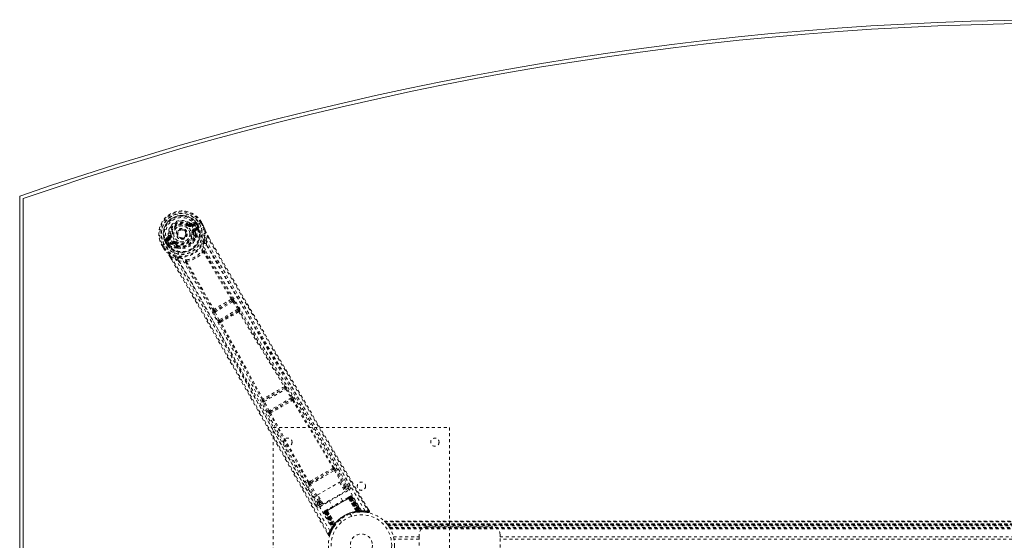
# Model space of a CAD drawing. Header units: inches. Extents: x 7.1 to 78.6, y 22.7 to 58.4.
# Tile 2 of 5: x 7.1 to 40.6, y 40.7 to 58.4. Entities that reach past the tile are written whole.
import ezdxf

# ---------------------------------------------------------------- set-up
doc = ezdxf.new("R2010")
doc.units = ezdxf.units.IN
doc.header["$MEASUREMENT"] = 0
doc.linetypes.add('SLD-Dashed', pattern=[0.075, 0.05, -0.025])
doc.linetypes.add('SLD-Solid', pattern=[0])

msp = doc.modelspace()

# ---------------------------------------------------------------- linework, layer by layer
at = {"color": 7, "linetype": 'SLD-Solid', "lineweight": 15}
for p, q in [((7.09, 28.682), (7.09, 52.432)), ((7.208, 28.767), (7.208, 52.348)), ((7.208, 52.348), (7.208, 28.767))]:
    msp.add_line(p, q, dxfattribs=at)
at = {"color": 7, "linetype": 'SLD-Dashed', "lineweight": 0}
for p, q in [((12.831, 51.443), (12.845, 51.462)), ((12.845, 51.462), (12.853, 51.457)), ((12.919, 51.455), (13.03, 51.495)), ((12.919, 51.455), (12.929, 51.437)), ((13.038, 51.542), (12.923, 51.502)), ((13.03, 51.495), (12.929, 51.437)), ((13.045, 51.469), (12.944, 51.411)), ((13.005, 51.305), (13.117, 51.37)), ((13.02, 51.279), (13.132, 51.344)), ((13.033, 51.258), (13.02, 51.279)), ((13.132, 51.344), (13.033, 51.258)), ((13.07, 51.421), (13.071, 51.421)), ((13.201, 51.496), (13.071, 51.421)), ((13.073, 51.247), (13.162, 51.323)), ((13.114, 51.445), (13.119, 51.448)), ((13.153, 51.378), (13.114, 51.445)), ((13.154, 51.387), (13.119, 51.448)), ((13.145, 51.463), (13.181, 51.4)), ((13.145, 51.463), (13.145, 51.463)), ((13.159, 51.367), (13.153, 51.378)), ((13.154, 51.387), (13.181, 51.4)), ((13.154, 51.386), (13.159, 51.367)), ((13.165, 51.337), (13.162, 51.323)), ((13.162, 51.323), (13.162, 51.323)), ((13.162, 51.323), (13.162, 51.323)), ((13.165, 51.338), (13.166, 51.342)), ((13.181, 51.4), (13.181, 51.4)), ((13.206, 51.499), (13.201, 51.496)), ((13.226, 51.511), (13.206, 51.499)), ((13.271, 51.538), (13.226, 51.511)), ((13.307, 51.423), (13.25, 51.524)), ((13.275, 51.54), (13.271, 51.538)), ((13.332, 51.438), (13.274, 51.54)), ((13.275, 51.54), (13.333, 51.438)), ((13.335, 51.435), (13.333, 51.438)), ((12.133, 51.046), (12.041, 50.966)), ((12.086, 50.95), (12.176, 51.026)), ((12.187, 51.008), (12.086, 50.95)), ((12.202, 50.982), (12.101, 50.924)), ((12.148, 51.086), (12.206, 51.093)), ((12.176, 51.026), (12.187, 51.008)), ((12.206, 51.093), (12.23, 51.096)), ((12.207, 51.084), (12.206, 51.093)), ((12.734, 51.229), (12.739, 51.222)), ((12.739, 51.222), (12.746, 51.208)), ((13.005, 51.195), (12.976, 51.191)), ((13.006, 51.208), (13.005, 51.195)), ((13.055, 51.057), (13.044, 51.077)), ((13.078, 51.065), (13.067, 51.084)), ((13.086, 51.037), (13.084, 51.016)), ((13.437, 50.922), (13.462, 51.07)), ((13.437, 50.922), (13.441, 50.795)), ((13.487, 51.086), (13.532, 51.009)), ((13.531, 51.008), (13.487, 51.085)), ((11.928, 50.762), (11.925, 50.76)), ((11.925, 50.761), (11.984, 50.66)), ((11.925, 50.76), (11.983, 50.659)), ((11.974, 50.788), (11.928, 50.762)), ((11.951, 50.774), (12.009, 50.674)), ((11.994, 50.8), (11.974, 50.788)), ((11.983, 50.659), (11.986, 50.655)), ((11.999, 50.803), (11.994, 50.8)), ((12.129, 50.878), (11.999, 50.803)), ((12.092, 50.772), (12.056, 50.834)), ((12.087, 50.852), (12.082, 50.849)), ((12.082, 50.849), (12.117, 50.788)), ((12.126, 50.785), (12.087, 50.852)), ((12.093, 50.772), (12.092, 50.772)), ((12.093, 50.772), (12.117, 50.788)), ((12.118, 50.788), (12.132, 50.774)), ((12.132, 50.774), (12.126, 50.785)), ((12.15, 50.812), (12.263, 50.876)), ((12.15, 50.756), (12.155, 50.754)), ((12.169, 50.75), (12.155, 50.754)), ((12.165, 50.786), (12.278, 50.85)), ((12.29, 50.829), (12.165, 50.786)), ((12.169, 50.75), (12.279, 50.789)), ((12.29, 50.829), (12.278, 50.85)), ((12.358, 50.821), (12.346, 50.827)), ((12.376, 50.844), (12.358, 50.821)), ((12.434, 50.693), (12.423, 50.713)), ((12.441, 50.729), (12.452, 50.709)), ((12.473, 50.663), (12.454, 50.673)), ((12.211, 50.349), (12.262, 50.261)), ((12.213, 50.349), (12.264, 50.261)), ((12.238, 50.363), (12.379, 50.311)), ((12.486, 50.243), (12.379, 50.311)), ((14.32, 48.931), (14.319, 48.93)), ((14.305, 48.868), (13.723, 48.532)), ((13.73, 48.484), (14.343, 48.838)), ((14.508, 48.577), (13.874, 48.211)), ((14.304, 48.868), (14.305, 48.868)), ((14.343, 48.838), (14.508, 48.577)), ((14.381, 48.862), (14.362, 48.89)), ((14.546, 48.6), (14.381, 48.862)), ((13.662, 48.551), (13.662, 48.551)), ((13.691, 48.463), (13.676, 48.494)), ((13.835, 48.19), (13.691, 48.463)), ((13.723, 48.532), (13.724, 48.533)), ((13.874, 48.211), (13.73, 48.484)), ((13.905, 48.177), (14.522, 48.533)), ((14.522, 48.533), (14.513, 48.523)), ((14.573, 48.508), (14.582, 48.518)), ((13.901, 48.12), (13.888, 48.117)), ((13.918, 48.18), (13.905, 48.177)), ((16.109, 45.894), (15.397, 45.482)), ((16.109, 45.893), (16.109, 45.894)), ((16.125, 45.956), (16.124, 45.956)), ((15.408, 45.437), (16.143, 45.861)), ((16.329, 45.561), (15.575, 45.126)), ((16.143, 45.861), (16.329, 45.561)), ((16.367, 45.585), (16.181, 45.885)), ((15.336, 45.501), (15.335, 45.5)), ((15.536, 45.105), (15.369, 45.416)), ((15.397, 45.482), (15.397, 45.483)), ((15.575, 45.126), (15.408, 45.437)), ((15.604, 45.091), (16.345, 45.519)), ((16.345, 45.519), (16.341, 45.514)), ((16.402, 45.498), (16.406, 45.503)), ((15.587, 45.031), (15.593, 45.031)), ((15.61, 45.091), (15.604, 45.091)), ((15.715, 36.557), (15.715, 44.557)), ((15.715, 44.557), (21.715, 44.557)), ((21.715, 44.557), (21.715, 36.557)), ((18.277, 42.548), (17.864, 43.25)), ((16.978, 42.622), (17.796, 43.094)), ((17.005, 42.688), (17.725, 43.104)), ((17.753, 43.173), (17.711, 43.15)), ((17.725, 43.104), (17.767, 43.128)), ((17.796, 43.094), (18.132, 42.526)), ((18.171, 42.549), (17.835, 43.117)), ((16.809, 42.641), (17.21, 41.932)), ((16.973, 42.724), (16.931, 42.699)), ((17.263, 42.025), (16.939, 42.6)), ((16.964, 42.664), (17.005, 42.688)), ((17.302, 42.047), (16.978, 42.622)), ((17.225, 42.265), (17.971, 42.695)), ((17.971, 42.695), (18.154, 42.378)), ((18.171, 42.549), (18.132, 42.526)), ((18.278, 42.547), (18.277, 42.549)), ((18.283, 42.539), (18.278, 42.547)), ((18.285, 42.529), (18.28, 42.546)), ((17.408, 41.948), (17.225, 42.265)), ((17.303, 41.86), (18.293, 42.432)), ((18.154, 42.378), (17.408, 41.948)), ((18.072, 42.062), (17.955, 42.264)), ((18.084, 42.498), (18.132, 42.526)), ((18.107, 42.459), (18.155, 42.487)), ((18.263, 42.484), (18.135, 42.41)), ((18.323, 42.207), (18.265, 42.174)), ((18.33, 42.211), (18.327, 42.209)), ((18.33, 42.211), (18.338, 42.216)), ((18.342, 42.218), (18.338, 42.216)), ((18.348, 42.222), (18.349, 42.222)), ((18.353, 42.224), (18.349, 42.223)), ((18.39, 42.213), (18.379, 42.206)), ((18.379, 42.206), (18.696, 41.699)), ((18.39, 42.213), (18.712, 41.699)), ((17.21, 41.932), (17.211, 41.931)), ((17.211, 41.931), (17.216, 41.923)), ((17.211, 41.929), (17.223, 41.916)), ((17.39, 41.979), (17.273, 41.912)), ((17.339, 42.068), (17.302, 42.047)), ((17.361, 42.029), (17.324, 42.008)), ((17.482, 41.688), (18.353, 42.191)), ((18.342, 42.185), (17.493, 41.695)), ((17.509, 41.704), (18.326, 42.176)), ((17.618, 42.069), (17.734, 41.867)), ((18.279, 42.15), (18.278, 42.148)), ((18.543, 41.698), (18.278, 42.148)), ((18.279, 42.15), (18.545, 41.698)), ((18.304, 42.163), (18.305, 42.164)), ((18.596, 41.695), (18.304, 42.163)), ((18.363, 42.197), (18.305, 42.164)), ((18.305, 42.164), (18.598, 41.695)), ((18.329, 42.177), (18.326, 42.176)), ((18.326, 42.176), (18.596, 41.708)), ((18.6, 41.708), (18.329, 42.177)), ((18.616, 41.709), (18.342, 42.185)), ((18.345, 42.187), (18.621, 41.71)), ((18.353, 42.191), (18.63, 41.711)), ((18.636, 41.711), (18.357, 42.193)), ((18.675, 41.696), (18.359, 42.199)), ((18.363, 42.197), (18.674, 41.699)), ((17.456, 41.673), (17.444, 41.666)), ((17.444, 41.666), (17.729, 41.131)), ((17.456, 41.707), (17.453, 41.704)), ((17.456, 41.673), (17.736, 41.145)), ((17.457, 41.707), (17.457, 41.707)), ((17.468, 41.714), (17.464, 41.711)), ((17.464, 41.711), (17.465, 41.709)), ((17.529, 41.716), (17.472, 41.682)), ((17.472, 41.687), (17.749, 41.161)), ((17.472, 41.682), (17.747, 41.164)), ((17.479, 41.72), (17.476, 41.718)), ((17.478, 41.686), (17.756, 41.203)), ((17.759, 41.208), (17.482, 41.688)), ((17.541, 41.756), (17.483, 41.722)), ((17.765, 41.216), (17.49, 41.693)), ((17.493, 41.695), (17.767, 41.22)), ((17.509, 41.704), (17.506, 41.702)), ((17.506, 41.702), (17.776, 41.232)), ((17.779, 41.236), (17.509, 41.704)), ((17.529, 41.716), (17.531, 41.716)), ((17.789, 41.228), (17.529, 41.716)), ((17.531, 41.716), (17.79, 41.23)), ((17.557, 41.731), (17.555, 41.732)), ((17.813, 41.275), (17.555, 41.732)), ((17.557, 41.731), (17.814, 41.277)), ((18.335, 41.616), (18.332, 41.615)), ((18.383, 41.532), (18.335, 41.616)), ((18.543, 41.698), (18.545, 41.698)), ((18.553, 41.673), (18.556, 41.674)), ((18.596, 41.708), (18.599, 41.679)), ((18.598, 41.695), (18.596, 41.695)), ((18.598, 41.695), (18.674, 41.699)), ((18.603, 41.679), (18.599, 41.679)), ((18.6, 41.708), (18.603, 41.679)), ((18.616, 41.709), (18.618, 41.681)), ((18.618, 41.681), (18.623, 41.681)), ((18.621, 41.71), (18.623, 41.681)), ((18.624, 41.681), (18.625, 41.681)), ((18.625, 41.681), (18.7, 41.685)), ((18.63, 41.711), (18.636, 41.711)), ((18.63, 41.711), (18.632, 41.682)), ((18.638, 41.682), (18.632, 41.682)), ((18.636, 41.711), (18.638, 41.682)), ((18.696, 41.699), (18.712, 41.699)), ((18.721, 41.685), (18.736, 41.685)), ((18.828, 41.675), (18.953, 41.66)), ((18.985, 41.704), (18.942, 41.777)), ((18.959, 41.689), (18.953, 41.66)), ((17.747, 41.164), (17.789, 41.228)), ((17.747, 41.134), (17.787, 41.197)), ((17.756, 41.203), (17.759, 41.208)), ((17.78, 41.187), (17.756, 41.203)), ((17.783, 41.192), (17.759, 41.208)), ((17.788, 41.199), (17.765, 41.216)), ((17.791, 41.203), (17.767, 41.22)), ((17.8, 41.215), (17.776, 41.232)), ((17.802, 41.219), (17.779, 41.236)), ((17.8, 41.215), (17.783, 41.192)), ((17.787, 41.197), (17.788, 41.199)), ((17.788, 41.199), (17.791, 41.203)), ((17.79, 41.23), (17.789, 41.228)), ((17.813, 41.275), (17.814, 41.277)), ((17.828, 41.254), (17.83, 41.256)), ((17.989, 41.416), (18.037, 41.332)), ((19.501, 41.362), (66.18, 41.362)), ((66.179, 41.363), (19.502, 41.363)), ((19.513, 41.35), (66.167, 41.35)), ((19.584, 41.272), (19.588, 41.268)), ((19.584, 41.272), (66.097, 41.272)), ((66.097, 41.272), (19.584, 41.272)), ((66.093, 41.268), (19.588, 41.268)), ((19.591, 41.264), (66.09, 41.264)), ((66.09, 41.264), (19.591, 41.264)), ((66.085, 41.258), (19.595, 41.258)), ((19.603, 41.249), (66.078, 41.249)), ((19.604, 41.248), (66.077, 41.248)), ((66.076, 41.246), (19.605, 41.246)), ((66.074, 41.244), (19.607, 41.244)), ((19.629, 41.213), (66.051, 41.213)), ((17.545, 40.972), (17.587, 40.898)), ((17.587, 40.897), (17.614, 40.912)), ((17.642, 40.903), (17.689, 41.024)), ((17.694, 41.034), (17.751, 41.14)), ((17.728, 41.103), (17.736, 41.116)), ((17.729, 41.131), (17.736, 41.145)), ((17.751, 41.173), (17.756, 41.174)), ((17.78, 41.187), (17.775, 41.179)), ((17.783, 41.192), (17.78, 41.187)), ((19.668, 41.156), (66.013, 41.156)), ((19.683, 41.13), (65.997, 41.13)), ((19.694, 41.113), (65.987, 41.113)), ((20.68, 40.839), (20.68, 40.922)), ((20.93, 41.172), (23.18, 41.172)), ((23.43, 40.922), (23.43, 40.839)), ((19.805, 40.839), (20.68, 40.839)), ((20.68, 40.755), (19.823, 40.755)), ((20.68, 40.839), (20.68, 40.276)), ((23.43, 40.276), (23.43, 40.839)), ((23.43, 40.839), (62.25, 40.839)), ((62.25, 40.755), (23.43, 40.755))]:
    msp.add_line(p, q, dxfattribs=at)
at = {"color": 7, "linetype": 'SLD-Dashed', "lineweight": 0, "flags": 128}
for points in [[(12.216, 50.963), (12.182, 51.033), (12.164, 51.109), (12.163, 51.19), (12.179, 51.269), (12.211, 51.345), (12.258, 51.414), (12.316, 51.474), (12.385, 51.522), (12.461, 51.557), (12.542, 51.578), (12.625, 51.584), (12.707, 51.574), (12.784, 51.548), (12.853, 51.507), (12.91, 51.453), (12.954, 51.388)], [(12.813, 51.419), (12.816, 51.424), (12.819, 51.428), (12.823, 51.432), (12.825, 51.436), (12.828, 51.439), (12.829, 51.441), (12.83, 51.442), (12.831, 51.443)], [(12.944, 51.411), (12.941, 51.416), (12.939, 51.421), (12.936, 51.425), (12.934, 51.429), (12.932, 51.432), (12.93, 51.435), (12.93, 51.436), (12.929, 51.437)], [(18.713, 41.72), (17.914, 43.09), (17.104, 44.452), (16.285, 45.806), (15.46, 47.153), (14.814, 48.209), (14.177, 49.265), (13.554, 50.324), (12.954, 51.388)], [(13.005, 51.305), (13.008, 51.3), (13.011, 51.295), (13.013, 51.291), (13.016, 51.287), (13.017, 51.284), (13.019, 51.281), (13.02, 51.28), (13.02, 51.279)], [(13.045, 51.469), (13.042, 51.474), (13.039, 51.479), (13.037, 51.483), (13.035, 51.487), (13.033, 51.49), (13.031, 51.493), (13.03, 51.494), (13.03, 51.495)], [(13.073, 51.506), (13.063, 51.485), (13.045, 51.469)], [(13.06, 51.214), (13.063, 51.235), (13.073, 51.247)], [(18.835, 41.726), (18.035, 43.101), (17.224, 44.468), (16.405, 45.826), (15.581, 47.178), (14.935, 48.237), (14.297, 49.296), (13.673, 50.356), (13.07, 51.421)], [(13.117, 51.37), (13.135, 51.377), (13.153, 51.378)], [(13.132, 51.344), (13.132, 51.345), (13.131, 51.346), (13.13, 51.349), (13.128, 51.352), (13.126, 51.356), (13.123, 51.36), (13.12, 51.365), (13.117, 51.37)], [(13.119, 51.448), (13.122, 51.45), (13.128, 51.453), (13.136, 51.458), (13.145, 51.463)], [(13.154, 51.387), (13.154, 51.386), (13.154, 51.386)], [(13.25, 51.524), (13.255, 51.527), (13.261, 51.53), (13.265, 51.533), (13.269, 51.536), (13.272, 51.538), (13.274, 51.539), (13.275, 51.54), (13.275, 51.54)], [(13.333, 51.438), (13.333, 51.438), (13.332, 51.438), (13.33, 51.437), (13.327, 51.435), (13.323, 51.432), (13.318, 51.43), (13.313, 51.427), (13.307, 51.423)], [(13.335, 51.435), (13.334, 51.434), (13.332, 51.433), (13.33, 51.432), (13.326, 51.431), (13.322, 51.429), (13.317, 51.428), (13.312, 51.426), (13.307, 51.423)], [(13.333, 51.438), (13.369, 51.349), (13.393, 51.277)], [(13.397, 51.266), (13.373, 51.343), (13.335, 51.435)], [(13.38, 50.935), (13.406, 51.093), (13.397, 51.266)], [(13.397, 51.266), (13.396, 51.272), (13.393, 51.277)], [(12.101, 50.924), (12.078, 50.916), (12.055, 50.918)], [(12.086, 50.95), (12.086, 50.949), (12.087, 50.948), (12.088, 50.945), (12.09, 50.942), (12.092, 50.938), (12.095, 50.934), (12.098, 50.929), (12.101, 50.924)], [(12.202, 50.982), (12.199, 50.987), (12.196, 50.992), (12.193, 50.996), (12.191, 51), (12.189, 51.003), (12.188, 51.006), (12.187, 51.007), (12.187, 51.008)], [(16.084, 44.016), (15.385, 45.287), (14.631, 46.675), (14.039, 47.762), (13.444, 48.842), (12.838, 49.911), (12.216, 50.963)], [(12.26, 51.1), (12.254, 51.099), (12.249, 51.099), (12.244, 51.098), (12.239, 51.098), (12.236, 51.097), (12.233, 51.097), (12.231, 51.096), (12.23, 51.096)], [(12.947, 51.187), (12.952, 51.188), (12.958, 51.189), (12.963, 51.189), (12.967, 51.19), (12.971, 51.19), (12.974, 51.191), (12.976, 51.191), (12.976, 51.191)], [(13.018, 50.879), (13.049, 50.927), (13.084, 51.016)], [(13.067, 51.084), (13.068, 51.144), (13.06, 51.214)], [(18.331, 42.576), (18.14, 42.9), (17.922, 43.269), (17.683, 43.674), (17.467, 44.04), (17.354, 44.231), (17.241, 44.423), (17.128, 44.614), (17, 44.832), (16.87, 45.052), (16.744, 45.265), (16.488, 45.698), (16.251, 46.101), (16.032, 46.474), (15.817, 46.838), (15.569, 47.26), (15.143, 47.985), (14.715, 48.718), (14.273, 49.476), (13.845, 50.215), (13.437, 50.922)], [(13.462, 51.07), (13.468, 51.073), (13.473, 51.076), (13.478, 51.079), (13.482, 51.082), (13.485, 51.084), (13.487, 51.085), (13.488, 51.086), (13.487, 51.086)], [(13.462, 51.07), (13.831, 50.43), (14.221, 49.754), (14.634, 49.043), (15.07, 48.295), (15.472, 47.607), (15.892, 46.891), (15.989, 46.727), (16.086, 46.561), (16.184, 46.394), (16.252, 46.279), (16.318, 46.167), (16.386, 46.05), (16.458, 45.929), (16.688, 45.538), (16.945, 45.103), (17.227, 44.625), (17.405, 44.322), (17.595, 44.002), (17.799, 43.655), (17.99, 43.331), (18.24, 42.909), (18.461, 42.533), (18.655, 42.205), (18.821, 41.923), (18.959, 41.689)], [(13.532, 51.009), (14.848, 48.734), (16.223, 46.388), (17.603, 44.046), (18.985, 41.704)], [(11.925, 50.76), (11.924, 50.76), (11.925, 50.76), (11.928, 50.761), (11.931, 50.763), (11.935, 50.765), (11.94, 50.768), (11.945, 50.771), (11.951, 50.774)], [(12.009, 50.674), (12.004, 50.671), (11.998, 50.668), (11.993, 50.665), (11.989, 50.662), (11.986, 50.661), (11.984, 50.659), (11.983, 50.659), (11.983, 50.659)], [(11.983, 50.659), (12.042, 50.583), (12.093, 50.526)], [(11.986, 50.655), (11.986, 50.656), (11.988, 50.657), (11.99, 50.659), (11.993, 50.661), (11.997, 50.664), (12.001, 50.667), (12.005, 50.671), (12.009, 50.674)], [(11.986, 50.655), (12.04, 50.585), (12.1, 50.517)], [(12.118, 50.788), (12.118, 50.788), (12.117, 50.788)], [(12.126, 50.785), (12.136, 50.8), (12.15, 50.812)], [(17.643, 41.038), (16.853, 42.418), (16.074, 43.804), (15.307, 45.193), (14.549, 46.583), (13.955, 47.671), (13.357, 48.753), (12.75, 49.823), (12.13, 50.878)], [(12.15, 50.812), (12.153, 50.807), (12.156, 50.802), (12.158, 50.798), (12.161, 50.794), (12.163, 50.79), (12.164, 50.788), (12.165, 50.786), (12.165, 50.786)], [(12.263, 50.876), (12.265, 50.872), (12.268, 50.867), (12.271, 50.862), (12.273, 50.858), (12.275, 50.855), (12.276, 50.853), (12.277, 50.851), (12.278, 50.85)], [(12.314, 50.783), (12.294, 50.791), (12.279, 50.789)], [(12.423, 50.713), (12.371, 50.741), (12.314, 50.783)], [(12.358, 50.821), (12.411, 50.781), (12.459, 50.754)], [(12.394, 50.868), (12.391, 50.864), (12.387, 50.859), (12.384, 50.855), (12.381, 50.852), (12.379, 50.849), (12.377, 50.846), (12.376, 50.845), (12.376, 50.844)], [(12.473, 50.663), (12.568, 50.649), (12.625, 50.652)], [(13.336, 50.791), (13.338, 50.799), (13.342, 50.811)], [(13.376, 50.544), (13.418, 50.668), (13.441, 50.795)], [(18.28, 42.546), (16.659, 45.292), (15.043, 48.039), (13.441, 50.795)], [(12.093, 50.526), (12.096, 50.521), (12.1, 50.517)], [(12.395, 50.367), (12.247, 50.423), (12.1, 50.517)], [(12.211, 50.349), (12.211, 50.349), (12.212, 50.349), (12.214, 50.35), (12.218, 50.352), (12.222, 50.354), (12.227, 50.357), (12.233, 50.36), (12.238, 50.363)], [(12.238, 50.363), (12.646, 49.659), (13.07, 48.923), (13.51, 48.157), (13.908, 47.46), (14.164, 47.01), (14.432, 46.539), (14.711, 46.047), (14.989, 45.557), (15.229, 45.132), (15.548, 44.569), (15.887, 43.97), (16.245, 43.335), (16.578, 42.745), (17.614, 40.912)], [(12.262, 50.261), (13.568, 47.994), (14.911, 45.633), (16.251, 43.264), (17.587, 40.897)], [(12.379, 50.311), (12.749, 49.67), (13.134, 49.001), (13.533, 48.304), (13.913, 47.639), (14.296, 46.965), (14.679, 46.29), (15.051, 45.632), (15.408, 45), (15.741, 44.412), (16.113, 43.753), (16.461, 43.135), (16.804, 42.528), (17.159, 41.899)], [(12.486, 50.243), (12.608, 50.201), (12.736, 50.175)], [(12.486, 50.243), (14.072, 47.479), (15.644, 44.706), (17.211, 41.929)], [(12.522, 50.338), (12.534, 50.335), (12.542, 50.332)], [(13.376, 50.544), (13.369, 50.552), (13.361, 50.558), (13.353, 50.56), (13.344, 50.559), (13.338, 50.555), (13.333, 50.548), (13.33, 50.539), (13.33, 50.528)], [(13.344, 50.524), (13.343, 50.525), (13.342, 50.527), (13.338, 50.528), (13.33, 50.528)], [(14.285, 48.917), (13.81, 49.719), (13.344, 50.524)], [(14.319, 48.93), (13.844, 49.732), (13.379, 50.536)], [(12.773, 50.206), (12.764, 50.212), (12.755, 50.214), (12.746, 50.213), (12.739, 50.21), (12.734, 50.203), (12.732, 50.194), (12.732, 50.185), (12.736, 50.175)], [(13.662, 48.551), (13.206, 49.364), (12.742, 50.168)], [(12.773, 50.206), (12.769, 50.2), (12.768, 50.196), (12.769, 50.194), (12.77, 50.192)], [(12.77, 50.192), (13.234, 49.387), (13.691, 48.573)], [(14.343, 48.838), (14.35, 48.842), (14.356, 48.846), (14.362, 48.85), (14.368, 48.854), (14.373, 48.857), (14.376, 48.859), (14.379, 48.861), (14.381, 48.862)], [(14.508, 48.577), (14.515, 48.581), (14.521, 48.585), (14.527, 48.589), (14.533, 48.592), (14.538, 48.595), (14.541, 48.598), (14.544, 48.599), (14.546, 48.6)], [(14.508, 48.577), (14.513, 48.57), (14.517, 48.562), (14.522, 48.549), (14.524, 48.539), (14.522, 48.533)], [(13.691, 48.463), (13.695, 48.466), (13.704, 48.471), (13.717, 48.477), (13.73, 48.484)], [(13.73, 48.484), (13.726, 48.492), (13.724, 48.5), (13.72, 48.515), (13.72, 48.526), (13.721, 48.53), (13.723, 48.531), (13.723, 48.532)], [(14.54, 48.494), (15.314, 47.219), (16.093, 45.941)], [(16.124, 45.956), (15.346, 47.233), (14.573, 48.508)], [(13.835, 48.19), (13.836, 48.191), (13.839, 48.192), (13.843, 48.194), (13.848, 48.197), (13.854, 48.2), (13.86, 48.203), (13.867, 48.207), (13.874, 48.211)], [(13.905, 48.177), (13.899, 48.178), (13.891, 48.184), (13.882, 48.196), (13.878, 48.203), (13.874, 48.211)], [(15.336, 45.501), (14.618, 46.813), (13.901, 48.12)], [(15.364, 45.52), (14.647, 46.834), (13.93, 48.142)], [(16.181, 45.885), (16.163, 45.913), (16.162, 45.914)], [(16.143, 45.861), (16.15, 45.866), (16.157, 45.87), (16.163, 45.874), (16.169, 45.877), (16.173, 45.88), (16.177, 45.882), (16.18, 45.884), (16.181, 45.885)], [(16.329, 45.561), (16.336, 45.566), (16.343, 45.57), (16.349, 45.574), (16.354, 45.577), (16.359, 45.58), (16.363, 45.582), (16.366, 45.584), (16.367, 45.585)], [(15.349, 45.486), (15.347, 45.487), (15.336, 45.501)], [(15.369, 45.416), (15.354, 45.446), (15.353, 45.447)], [(15.369, 45.416), (15.37, 45.416), (15.373, 45.418), (15.377, 45.42), (15.382, 45.423), (15.388, 45.426), (15.394, 45.429), (15.401, 45.433), (15.408, 45.437)], [(16.371, 45.483), (17.065, 44.331), (17.753, 43.173)], [(17.782, 43.189), (17.095, 44.346), (16.402, 45.498)], [(15.536, 45.105), (15.537, 45.106), (15.54, 45.107), (15.544, 45.109), (15.549, 45.112), (15.554, 45.115), (15.561, 45.118), (15.568, 45.122), (15.575, 45.126)], [(16.903, 42.681), (16.244, 43.855), (15.593, 45.031)], [(16.931, 42.699), (16.272, 43.873), (15.621, 45.05)], [(16.973, 42.724), (17.156, 42.83), (17.342, 42.937), (17.527, 43.044), (17.711, 43.15)], [(17.005, 42.688), (17.182, 42.79), (17.36, 42.893), (17.543, 42.999), (17.725, 43.104)], [(17.796, 43.094), (17.81, 43.102), (17.822, 43.109), (17.831, 43.115), (17.835, 43.117)], [(16.964, 42.664), (16.947, 42.659), (16.934, 42.66)], [(16.939, 42.6), (16.943, 42.602), (16.952, 42.607), (16.964, 42.614), (16.978, 42.622)], [(18.28, 42.546), (18.245, 42.559), (18.171, 42.549)], [(18.155, 42.487), (18.154, 42.488), (18.153, 42.491), (18.151, 42.494), (18.148, 42.499), (18.145, 42.505), (18.141, 42.512), (18.137, 42.519), (18.132, 42.526)], [(18.155, 42.487), (18.229, 42.497), (18.263, 42.484)], [(18.293, 42.432), (18.282, 42.451), (18.273, 42.468), (18.266, 42.479), (18.263, 42.484)], [(18.324, 42.207), (18.322, 42.207), (18.321, 42.206)], [(18.337, 42.215), (18.337, 42.215), (18.336, 42.214), (18.334, 42.213), (18.331, 42.21)], [(18.379, 42.206), (18.376, 42.204), (18.368, 42.2), (18.358, 42.194), (18.345, 42.187)], [(18.357, 42.193), (18.37, 42.201), (18.381, 42.207), (18.388, 42.211), (18.39, 42.213)], [(18.363, 42.197), (18.359, 42.202), (18.357, 42.204)], [(17.263, 42.025), (17.217, 41.965), (17.212, 41.933)], [(17.263, 42.025), (17.267, 42.027), (17.276, 42.032), (17.288, 42.039), (17.302, 42.047)], [(17.273, 41.912), (17.279, 41.948), (17.324, 42.008)], [(17.273, 41.912), (17.276, 41.908), (17.282, 41.896), (17.292, 41.879), (17.303, 41.86)], [(17.324, 42.008), (17.324, 42.009), (17.322, 42.011), (17.32, 42.015), (17.317, 42.02), (17.314, 42.025), (17.31, 42.032), (17.306, 42.039), (17.302, 42.047)], [(18.263, 42.173), (18.084, 42.069), (17.903, 41.965), (17.721, 41.86), (17.543, 41.757)], [(18.278, 42.148), (18.099, 42.044), (17.917, 41.94), (17.736, 41.835), (17.557, 41.731)], [(18.279, 42.15), (18.284, 42.169), (18.286, 42.174)], [(18.304, 42.163), (18.296, 42.17), (18.286, 42.174)], [(18.329, 42.177), (18.336, 42.181), (18.343, 42.185), (18.349, 42.189), (18.354, 42.192), (18.358, 42.194), (18.361, 42.196), (18.363, 42.197), (18.363, 42.197)], [(17.444, 41.666), (17.447, 41.668), (17.454, 41.672), (17.465, 41.678), (17.478, 41.686)], [(17.49, 41.693), (17.477, 41.685), (17.466, 41.679), (17.459, 41.675), (17.456, 41.673)], [(17.476, 41.718), (17.472, 41.716), (17.47, 41.715), (17.468, 41.714), (17.467, 41.713)], [(17.476, 41.716), (17.472, 41.715), (17.47, 41.714), (17.469, 41.714), (17.469, 41.714)], [(17.472, 41.682), (17.472, 41.682), (17.473, 41.683), (17.476, 41.685), (17.481, 41.688), (17.486, 41.691), (17.492, 41.694), (17.499, 41.698), (17.506, 41.702)], [(17.53, 41.738), (17.529, 41.727), (17.531, 41.716)], [(17.555, 41.732), (17.535, 41.737), (17.53, 41.738)], [(18.562, 41.673), (18.747, 41.684), (18.789, 41.679)], [(18.681, 41.684), (18.674, 41.684), (18.638, 41.682)], [(18.679, 41.693), (18.675, 41.697), (18.674, 41.699)], [(18.726, 41.687), (18.715, 41.693), (18.704, 41.703)], [(18.714, 41.693), (18.711, 41.698), (18.71, 41.699)], [(18.953, 41.663), (18.961, 41.663), (18.969, 41.665), (18.977, 41.668), (18.983, 41.674), (18.987, 41.68), (18.989, 41.687), (18.988, 41.695), (18.986, 41.702)], [(18.985, 41.704), (18.984, 41.704), (18.983, 41.703), (18.977, 41.7), (18.969, 41.695), (18.964, 41.692), (18.959, 41.689)], [(17.59, 40.899), (17.595, 40.893), (17.602, 40.889), (17.61, 40.885), (17.618, 40.884), (17.625, 40.885), (17.632, 40.889), (17.637, 40.894), (17.641, 40.901)], [(19.823, 40.755), (19.825, 40.744), (19.826, 40.735)]]:
    msp.add_lwpolyline(points, dxfattribs=at)
at = {"color": 7, "linetype": 'SLD-Dashed', "lineweight": 0}
for centre, radius in [((12.603, 51.144), 0.7), ((12.603, 51.144), 0.69), ((12.603, 51.144), 0.623), ((12.603, 51.144), 0.32), ((12.603, 51.144), 0.275), ((12.603, 51.144), 0.188), ((12.603, 51.144), 0.156), ((12.603, 51.144), 0.142), ((12.603, 51.144), 0.14), ((12.603, 51.144), 0.138), ((16.215, 44.057), 0.141), ((21.215, 44.057), 0.14), ((18.715, 42.557), 0.14), ((18.715, 40.557), 1.125), ((18.715, 40.557), 1.03), ((18.715, 40.557), 0.375)]:
    msp.add_circle(centre, radius, dxfattribs=at)
at = {"color": 7, "linetype": 'SLD-Solid', "lineweight": 15}
for radius, start, end in [(109.505, 70.94543, 109.05457), (109.387, 70.98951, 109.01049), (109.387, 70.98951, 109.01049)]:
    msp.add_arc((42.84, -51.073), radius, start, end, dxfattribs=at)
at = {"color": 7, "linetype": 'SLD-Dashed', "lineweight": 0}
for centre, radius, start, end in [((12.603, 51.144), 0.78, 30, 209.4852), ((12.603, 51.144), 0.78, 30.5288, 209.4712), ((12.603, 51.144), 0.75, 30.4562, 209.5438), ((12.603, 51.144), 0.629, 30.5445, 209.4556), ((12.603, 51.144), 0.599, 30.5443, 209.4557), ((12.597, 51.155), 0.543, 29.3659, 210.634), ((12.603, 51.144), 0.459, 52.774, 187.226), ((12.603, 51.144), 0.787, 218.3239, 21.6761), ((12.603, 51.144), 0.758, 218.3238, 21.6762), ((12.603, 51.144), 0.632, 216.064, 23.936), ((12.603, 51.144), 0.602, 216.2697, 23.7303), ((12.603, 51.144), 0.4, 52.774, 187.226), ((12.603, 51.144), 0.376, 52.774, 187.226), ((12.603, 51.144), 0.346, 52.774, 187.2258), ((12.603, 51.144), 0.275, 359.9999, 180.0001), ((12.885, 51.514), 0.119, 232.7746, 299.9997), ((12.885, 51.514), 0.089, 232.774, 300), ((11.748, 52.333), 1.401, 321.5602, 323.9863), ((12.888, 51.519), 0.0714, 240.3145, 295.2474), ((12.909, 51.546), 0.0455, 232.5233, 288.6512), ((12.903, 51.48), 0.0301, 301.4507, 47.6241), ((13.065, 51.202), 0.119, 119.9993, 187.2276), ((13.078, 51.172), 0.249, 91.7059, 119.8611), ((13.065, 51.202), 0.089, 120, 187.226), ((13.062, 51.21), 0.0565, 121.9567, 181.5679), ((13.016, 51.521), 0.0299, 298.049, 42.1081), ((13.047, 51.232), 0.0299, 30.9979, 118.9503), ((12.91, 51.38), 0.206, 37.6627, 51.6552), ((12.603, 51.144), 0.593, 30.5524, 37.6091), ((12.722, 51.324), 0.439, 323.9339, 359.9026), ((12.676, 51.29), 0.491, 326.1279, 5.5118), ((13.148, 51.318), 0.0305, 53.8311, 120.9566), ((13.052, 51.323), 0.115, 9.7066, 22.2676), ((14.515, 51.711), 1.203, 201.19, 211.3395), ((16.917, 52.326), 3.676, 196.7621, 199.9895), ((12.07, 50.975), 0.0299, 197.8887, 301.9558), ((12.245, 50.996), 0.206, 188.3461, 202.3397), ((12.603, 51.144), 0.593, 202.3909, 209.4476), ((12.336, 50.753), 0.242, 119.7354, 148.8242), ((12.102, 51.08), 0.0455, 311.3568, 7.4679), ((12.162, 51.052), 0.0301, 192.3449, 298.5796), ((12.136, 51.085), 0.0715, 304.7887, 359.7496), ((12.142, 51.085), 0.089, 300, 7.226), ((12.142, 51.085), 0.119, 299.9998, 7.2271), ((12.603, 51.144), 0.275, 179.9998, 0.0002), ((12.603, 51.144), 0.376, 232.774, 7.226), ((12.603, 51.144), 0.346, 232.7741, 7.226), ((12.598, 51.154), 0.453, 249.7481, 350.2512), ((12.606, 51.138), 0.411, 249.0117, 350.9883), ((12.585, 51.176), 0.494, 256.9719, 343.0282), ((12.603, 51.144), 0.156, 275.1542, 320.0596), ((12.549, 51.108), 0.465, 355.8373, 10.796), ((13.037, 51.194), 0.031, 40.1638, 178.1974), ((13.042, 51.067), 0.0305, 35.6341, 166.0642), ((13.031, 51.042), 0.0371, 70.1714, 120.7243), ((13.071, 51.034), 0.0504, 94.2231, 121.7519), ((13.082, 51.014), 0.0506, 94.3185, 121.7525), ((13.026, 51.042), 0.0326, 342.158, 28.3726), ((13.052, 50.992), 0.0404, 37.3027, 82.7825), ((13.041, 51.039), 0.0444, 357.3997, 34.9997), ((11.257, 51.527), 2.204, 341.058, 344.4312), ((13.26, 50.303), 0.644, 74.0877, 79.2601), ((12.009, 50.674), 0.03, 210.2178, 215.2738), ((11.633, 51.614), 0.887, 298.4983, 300.4125), ((12.201, 50.823), 0.0844, 215.4083, 232.6183), ((12.18, 50.759), 0.0305, 119.0389, 186.1719), ((12.442, 51.16), 0.497, 234.8139, 273.6306), ((12.388, 51.13), 0.439, 240.0685, 276.0869), ((12.322, 50.773), 0.119, 52.7741, 119.9994), ((12.305, 50.803), 0.0299, 121.0408, 209.0109), ((12.322, 50.773), 0.089, 52.774, 120), ((12.317, 50.779), 0.0567, 58.2275, 117.9804), ((12.343, 50.794), 0.031, 61.5933, 200.0513), ((12.451, 50.725), 0.0305, 73.9313, 204.3717), ((12.465, 50.684), 0.0505, 118.2743, 145.7551), ((12.476, 50.665), 0.0506, 118.2536, 145.6825), ((12.475, 50.712), 0.0444, 205.0041, 242.702), ((12.477, 50.722), 0.0371, 119.2684, 169.8334), ((12.48, 50.727), 0.0326, 211.6537, 257.8235), ((12.51, 50.679), 0.0404, 157.2258, 202.6881), ((12.613, 51.128), 0.476, 271.4726, 328.5261), ((12.452, 50.869), 0.888, 339.1312, 354.971), ((13.39, 50.762), 0.0608, 32.3832, 151.9698), ((11.157, 49.773), 1.201, 28.6557, 38.8149), ((9.422, 47.999), 3.676, 40.0106, 43.238), ((13.005, 50.154), 0.645, 160.7464, 165.9059), ((12.945, 52.502), 2.204, 255.5689, 258.9416), ((12.54, 50.272), 0.0608, 88.0306, 207.6178), ((12.917, 51.137), 0.887, 245.0291, 260.8695), ((12.79, 50.202), 0.0608, 103.4562, 206.3337), ((12.848, 50.229), 0.0786, 156.2591, 196.6754), ((12.596, 51.156), 0.965, 280.5261, 319.475), ((12.633, 51.093), 0.844, 279.7729, 320.2271), ((13.326, 50.511), 0.0608, 33.6678, 136.5428), ((13.273, 50.474), 0.0786, 43.3238, 83.7387), ((13.387, 50.457), 0.0795, 96.0521, 122.5085), ((13.391, 50.544), 0.0143, 177.5618, 213.3628), ((12.729, 50.162), 0.0143, 26.6708, 62.4426), ((12.806, 50.122), 0.0795, 117.492, 143.947), ((30.35, 20.405), 32.726, 119.399, 120.6009), ((14.335, 48.844), 0.088, 100.2504, 123.9473), ((14.217, 48.863), 0.0872, 3.1821, 38.1982), ((14.281, 48.906), 0.0451, 301.0431, 32.1523), ((14.282, 48.907), 0.0451, 301.0397, 32.1457), ((14.279, 48.847), 0.0933, 27.5367, 64.1348), ((13.73, 48.494), 0.0889, 116.1787, 139.6243), ((13.772, 48.606), 0.0873, 201.8103, 236.8098), ((30.708, 19.786), 33.389, 119.4253, 120.5746), ((14.291, 48.811), 0.0588, 27.8396, 76.6315), ((14.418, 48.496), 0.165, 7.6329, 39.4061), ((13.755, 48.544), 0.0933, 175.8714, 212.4593), ((13.702, 48.572), 0.0451, 207.8497, 298.9539), ((13.702, 48.572), 0.0451, 207.8585, 298.9571), ((-2.221, 76.821), 32.876, 299.4018, 300.5983), ((-4.276, 80.38), 37.023, 299.4552, 300.5446), ((14.535, 48.483), 0.0451, 32.6029, 119.103), ((14.484, 48.469), 0.0613, 23.9435, 61.5346), ((14.544, 48.493), 0.0451, 32.4874, 119.1377), ((14.591, 48.418), 0.092, 101.4665, 123.9897), ((13.989, 48.248), 0.165, 200.5891, 232.3721), ((13.928, 48.138), 0.0451, 120.8623, 207.5155), ((13.941, 48.141), 0.0451, 120.8995, 207.395), ((13.97, 48.059), 0.0919, 116.0256, 138.5417), ((13.979, 48.178), 0.0608, 178.3085, 216.2195), ((32.508, 16.667), 33.562, 119.2811, 120.7189), ((32.426, 16.81), 33.348, 119.2944, 120.7056), ((16.162, 45.839), 0.123, 107.6557, 123.6625), ((16.039, 45.897), 0.0697, 356.9384, 39.0801), ((16.086, 45.932), 0.0451, 300.6347, 31.6278), ((16.086, 45.932), 0.0451, 300.6343, 31.6236), ((16.086, 45.835), 0.0626, 24.4839, 68.4551), ((16.058, 45.859), 0.118, 27.9885, 55.3619), ((16.285, 45.52), 0.0601, 358.5976, 43.1035), ((16.19, 45.451), 0.222, 13.6387, 37.1221), ((15.375, 45.522), 0.0451, 208.371, 299.3698), ((15.453, 45.51), 0.118, 184.6392, 212.0191), ((15.42, 45.408), 0.125, 116.4468, 132.2345), ((15.376, 45.52), 0.0433, 232.777, 300.2196), ((15.429, 45.545), 0.0697, 200.9197, 243.0643), ((15.459, 45.473), 0.0626, 171.5398, 215.5209), ((-0.538, 73.905), 33.03, 299.2676, 300.7324), ((-2.067, 76.554), 36.13, 299.3135, 300.6867), ((16.364, 45.474), 0.0451, 31.9693, 119.423), ((16.319, 45.461), 0.057, 22.6149, 66.4833), ((16.367, 45.479), 0.0451, 31.9425, 119.4417), ((16.446, 45.37), 0.136, 108.8656, 123.2828), ((15.74, 45.191), 0.222, 202.8816, 226.3577), ((15.633, 45.143), 0.0601, 196.9025, 241.4011), ((15.627, 45.052), 0.0451, 120.5568, 208.0567), ((15.633, 45.053), 0.0451, 120.5749, 208.0332), ((15.683, 44.929), 0.136, 116.7365, 131.1152), ((15.666, 45.085), 0.0567, 173.3804, 217.5208), ((151.899, 118.918), 155.1, 208.89695, 210.0971), ((17.66, 43.108), 0.0652, 356.4366, 39.4347), ((17.888, 42.953), 0.258, 114.2287, 121.5514), ((17.692, 43.13), 0.075, 358.0038, 34.8098), ((17.742, 43.167), 0.0456, 301.9205, 29.006), ((17.726, 43.062), 0.0773, 24.5372, 58.3838), ((17.578, 42.984), 0.289, 27.3521, 45.0235), ((17.054, 42.471), 0.259, 118.4558, 125.7645), ((16.937, 42.699), 0.0384, 207.0823, 265.3605), ((17.182, 42.756), 0.289, 194.9824, 212.6475), ((16.999, 42.731), 0.0757, 205.3512, 241.8354), ((17.041, 42.667), 0.0773, 181.6306, 215.4569), ((17.034, 42.747), 0.0652, 200.5402, 243.5499), ((18.132, 42.526), 0.0451, 300.4269, 30.3599), ((16.859, 45.041), 2.871, 299.6414, 300.8386), ((18.241, 42.522), 0.105, 299.9159, 30.6367), ((18.241, 42.523), 0.045, 300.021, 7.9913), ((17.942, 41.962), 0.443, 29.0863, 32.8322), ((18.338, 42.181), 0.03, 31.9301, 119.9375), ((17.974, 41.981), 0.42, 29.0289, 32.9769), ((17.976, 41.981), 0.423, 29.0436, 32.9699), ((18.354, 42.189), 0.0315, 87.9463, 120.6855), ((17.993, 41.992), 0.411, 29.0093, 33.0501), ((18.27, 42.303), 0.113, 310.0838, 314.0029), ((17.639, 41.783), 0.826, 29.771, 31.627), ((18.365, 42.197), 0.03, 31.994, 119.9961), ((18.353, 42.19), 0.03, 31.9875, 96.5596), ((18.364, 42.196), 0.0305, 32.358, 99.374), ((15.763, 44.401), 2.865, 299.1596, 300.3594), ((17.251, 41.951), 0.105, 209.3638, 300.0832), ((17.251, 41.951), 0.045, 232.0123, 299.9777), ((17.302, 42.047), 0.0451, 209.6171, 299.5741), ((18.276, 42.15), 0.0265, 68.3686, 119.3818), ((18.28, 42.148), 0.0299, 31.7987, 119.8124), ((17.941, 41.961), 0.441, 29.0762, 32.8424), ((17.471, 41.681), 0.03, 119.9978, 208.0107), ((17.472, 41.681), 0.0305, 140.714, 207.6442), ((17.482, 41.687), 0.03, 143.5066, 208.0128), ((17.483, 41.686), 0.0315, 119.3191, 152.3614), ((17.425, 41.822), 0.119, 285.9013, 289.56), ((17.498, 41.696), 0.03, 120.0637, 208.0697), ((17.832, 41.898), 0.408, 206.9305, 210.9977), ((17.505, 41.694), 0.0353, 111.8023, 200.6889), ((18.228, 42.123), 0.854, 208.4253, 210.2204), ((17.855, 41.912), 0.422, 207.0338, 210.9621), ((17.883, 41.928), 0.439, 207.1516, 210.9285), ((17.893, 41.934), 0.448, 207.1918, 210.8986), ((17.556, 41.73), 0.0299, 120.1881, 208.1991), ((17.556, 41.734), 0.0266, 120.7984, 171.4552), ((18.716, 40.557), 1.158, 77.8713, 162.137), ((18.731, 40.53), 1.19, 90.8799, 149.1201), ((18.715, 40.557), 1.127, 90.4733, 149.5267), ((18.715, 40.558), 1.155, 94.2141, 145.7859), ((18.715, 40.558), 1.155, 94.9106, 145.0894), ((18.715, 40.558), 1.155, 95.8866, 144.1134), ((18.697, 40.589), 1.12, 97.9255, 142.0744), ((18.577, 41.698), 0.0345, 178.9498, 225.171), ((18.576, 41.697), 0.0311, 178.3234, 229.6447), ((18.529, 40.966), 0.733, 84.756, 88.7672), ((18.621, 41.711), 0.0297, 211.479, 274.5479), ((18.623, 41.711), 0.0297, 211.4835, 274.4722), ((18.538, 40.895), 0.816, 80.3767, 85.6059), ((18.715, 40.558), 1.127, 90.7805, 95.7093), ((18.543, 40.905), 0.809, 79.0865, 84.459), ((18.541, 40.879), 0.838, 78.2595, 83.5254), ((18.717, 40.533), 1.154, 89.9244, 93.957), ((18.715, 40.722), 0.963, 89.6257, 92.5176), ((18.7, 41.715), 0.0299, 211.8057, 270.7486), ((18.7, 41.715), 0.03, 226.8728, 271.241), ((18.721, 41.715), 0.0299, 211.8996, 269.7007), ((18.736, 41.755), 0.0707, 241.4571, 268.8929), ((18.671, 41.71), 0.0429, 324.1735, 12.9847), ((18.715, 40.557), 1.128, 85.3425, 90.4733), ((18.737, 41.715), 0.03, 211.9855, 268.9219), ((18.845, 40.361), 1.365, 90.4174, 95.5484), ((18.715, 40.565), 1.12, 88.9241, 89.81), ((18.809, 41.711), 0.03, 265.9297, 29.7334), ((18.716, 40.564), 1.12, 77.8963, 85.3622), ((18.737, 40.53), 1.2, 78.1048, 85.3361), ((18.959, 41.689), 0.03, 257.847, 30.5316), ((18.521, 40.87), 0.834, 156.4645, 161.7511), ((18.498, 40.882), 0.805, 155.5297, 160.9266), ((18.503, 40.884), 0.806, 154.362, 159.6545), ((17.705, 41.269), 0.109, 301.2476, 330.4822), ((17.763, 41.214), 0.0297, 325.5214, 28.5349), ((17.763, 41.215), 0.0297, 325.444, 28.5237), ((18.508, 40.703), 0.874, 143.5635, 145.4761), ((18.454, 40.923), 0.732, 151.2375, 155.2461), ((17.798, 41.248), 0.031, 10.2246, 61.6911), ((17.797, 41.247), 0.0345, 14.8258, 61.0504), ((18.797, 40.64), 1.009, 44.7694, 45.7421), ((18.739, 40.579), 1.093, 37.6182, 45.7578), ((18.307, 40.235), 1.645, 37.7999, 38.6862), ((18.775, 40.602), 1.051, 35.5987, 38.6427), ((18.732, 40.523), 1.204, 154.6742, 161.8787), ((17.614, 40.912), 0.03, 209.4719, 342.1495), ((17.647, 40.967), 0.0638, 238.615, 265.7914), ((18.819, 40.348), 1.363, 144.4488, 149.586), ((17.669, 41.053), 0.03, 210.2572, 334.0797), ((18.708, 40.561), 1.119, 154.6351, 162.106), ((18.715, 40.558), 1.127, 149.5249, 154.6585), ((17.739, 41.172), 0.0429, 227.0156, 275.8216), ((17.702, 41.117), 0.03, 331.0747, 28.013), ((17.668, 41.27), 0.137, 299.4118, 323.5097), ((17.71, 41.131), 0.0299, 330.3021, 28.0904), ((18.465, 40.701), 0.838, 148.7905, 150.3437), ((17.721, 41.15), 0.0299, 329.2598, 28.189), ((20.93, 40.922), 0.25, 90, 180), ((23.18, 40.922), 0.25, 0, 90)]:
    msp.add_arc(centre, radius, start, end, dxfattribs=at)

doc.saveas('drawing.dxf')
